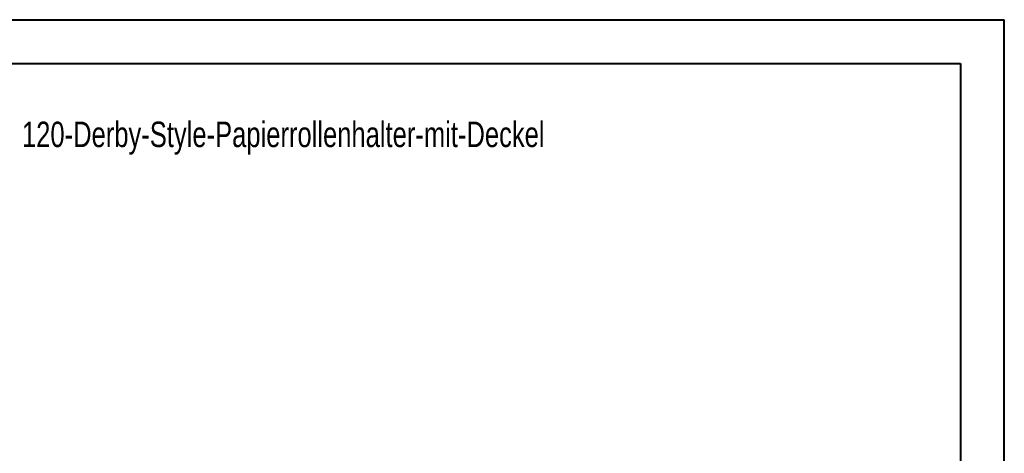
# Model space of a CAD drawing. Header units: millimetres. Extents: x 0 to 420, y 0 to 297.
# Tile 12 of 12: x 195 to 420, y 198 to 297. Entities that reach past the tile are written whole.
import ezdxf

# ---------------------------------------------------------------- set-up
doc = ezdxf.new("R2010")
doc.units = ezdxf.units.MM
doc.styles.add('SLDTEXTSTYLE0', font='TXT', dxfattribs={"width": 0.75})

msp = doc.modelspace()

# ---------------------------------------------------------------- linework, layer by layer
at = {"color": 7, "linetype": 'Continuous', "lineweight": 40}
for p, q in [((0.07884357, 297.21478016), (420.07884357, 297.21478016)), ((420.07884357, 0.21478016), (420.07884357, 297.21478016)), ((25.07884357, 287.21478016), (410.07884357, 287.21478016)), ((410.07884357, 287.21478016), (410.07884357, 10.21478016))]:
    msp.add_line(p, q, dxfattribs=at)

# ---------------------------------------------------------------- texts
at = {"color": 7, "linetype": 'Continuous', "lineweight": 0, "insert": (195.63736504, 273.92162099), "char_height": 5.8208333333, "attachment_point": 1, "style": 'SLDTEXTSTYLE0'}
msp.add_mtext('120-Derby-Style-Papierrollenhalter-mit-Deckel', dxfattribs=at)

doc.saveas('drawing.dxf')
